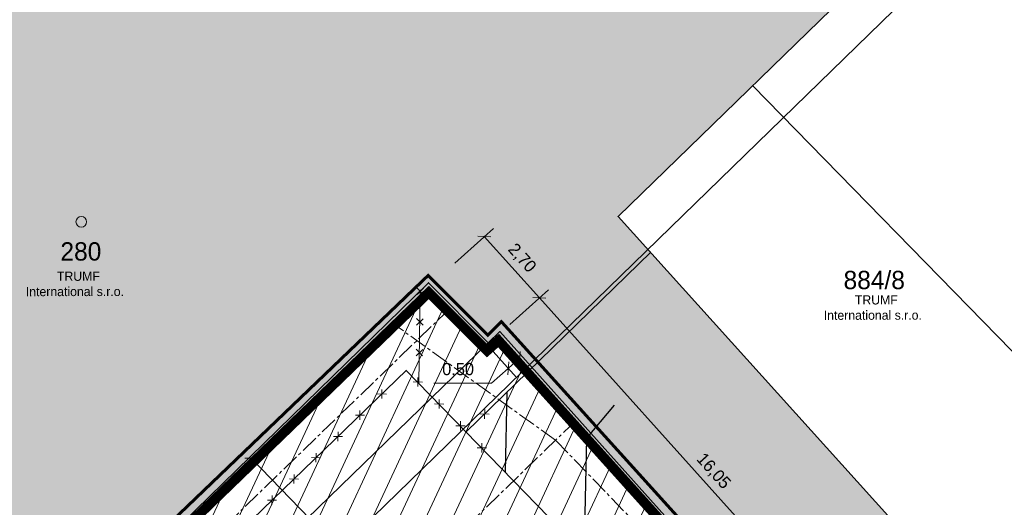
# Model space of a CAD drawing. Header units: millimetres. Extents: x -527259 to -526551, y -1129736 to -1129000.
# Tile 208 of 213: x -526854 to -526821, y -1129254 to -1129238. Entities that reach past the tile are written whole.
import ezdxf
from ezdxf.enums import TextEntityAlignment as Align

# ---------------------------------------------------------------- set-up
doc = ezdxf.new("R2010")
doc.units = ezdxf.units.MM
doc.header["$LTSCALE"] = 12
doc.header["$PDSIZE"] = -4
doc.linetypes.add('ACAD_ISO04W100', pattern=[30, 24, -3, 0, -3])
doc.linetypes.add('C_1', pattern=[0.6, 0.3, -0.3])
for name, color, linetype, lineweight in [('CKKANALIZACE_DESTOVA_PODZ', 4, 'KANALIZACE_DESTOVA_PODZ', 25), ('ISa_destova_kanalizace', 4, 'KANALIZACE_DESTOVA_PODZ', 9), ('ISa_splaskova_kanalizace', 30, 'KANALIZACE_SPLASKOVA_PODZ', 0), ('KN tlusta', 170, 'Continuous', 35), ('koty', 6, 'Continuous', 9), ('Objekt', 230, 'Continuous', 9), ('srafy', 6, 'Continuous', 9), ('text', 6, 'Continuous', 9), ('tlusta', 7, 'Continuous', 15)]:
    doc.layers.add(name, color=color, linetype=linetype, lineweight=lineweight)
doc.layers.add('netisk', color=30, linetype='Continuous', plot=False)
doc.layers.add('Parc. č.', color=170, linetype='Continuous')
doc.styles.add('laplan', font='txt', dxfattribs={"height": 0.002})
doc.styles.add('laplan N', font='txt')
doc.linetypes.add('KANALIZACE_DESTOVA_PODZ', pattern='A,35,-15,[102,CADKON.SHX,S=5,R=0,X=0,Y=5],-5,[106,CADKON.SHX,S=5,R=0,X=10,Y=0],30,-15', length=100)
doc.linetypes.add('KANALIZACE_SPLASKOVA_PODZ', pattern='A,35,-15,[102,CADKON.SHX,S=5,R=0,X=0,Y=5],-5,[102,CADKON.SHX,S=5,R=0,X=20,Y=5],30,-15', length=100)
doc.dimstyles.new('laplan', dxfattribs={"dimscale": 0, "dimtxt": 0.002, "dimasz": 0.0015, "dimexe": 0.002, "dimexo": 0, "dimgap": 0.001, "dimtad": 1, "dimtoh": 1, "dimrnd": 0.05, "dimzin": 1, "dimtxsty": 'laplan', "dimblk": 'OBLIQUE', "dimcen": 0.002, "dimclrd": 256, "dimclre": 256, "dimclrt": 256, "dimadec": 0, "dimazin": 0, "dimtfac": 1, "dimtmove": 1, "dimatfit": 2, "dimfxl": 0.0065, "dimfxlon": 1, "dimtfill": 1, "dimlwd": 13, "dimlwe": -1, "dimarcsym": 0})

# ---------------------------------------------------------------- blocks, each defined once
blk = doc.blocks.new('4$02')
at = {"layer": 'tlusta', "color": 0}
blk.add_circle((-0.007, 0.001), 0.175, dxfattribs=at)
blk = doc.blocks.new('_OBLIQUE')
at = {"color": 0, "linetype": 'ByBlock'}
blk.add_line((-0.5, -0.5), (0.5, 0.5), dxfattribs=at)
blk = doc.blocks.new('*D26')
at = {"layer": 'Defpoints', "color": 0, "transparency": 16777216}
for p in [(-526837.83, -1129248.18), (-526838.21, -1129248.52), (-526837.14, -1129248.951)]:
    blk.add_point(p, dxfattribs=at)
at = {"layer": 'koty', "transparency": 16777216}
for p, q in [((-526837.83, -1129248.18), (-526836.874, -1129249.249)), ((-526838.21, -1129248.52), (-526837.254, -1129249.589))]:
    blk.add_line(p, q, dxfattribs=at)
at = {"layer": 'koty', "lineweight": 13, "transparency": 16777216}
for p, q in [((-526837.52, -1129249.291), (-526837.14, -1129248.951)), ((-526838.067, -1129249.78), (-526837.52, -1129249.291)), ((-526839.959, -1129249.78), (-526838.067, -1129249.78))]:
    blk.add_line(p, q, dxfattribs=at)
at = {"layer": 'koty', "lineweight": 13, "transparency": 16777216, "xscale": 0.3, "yscale": 0.3, "zscale": 0.3}
for p, rotation in [((-526837.14, -1129248.951), 41.82016988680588), ((-526837.52, -1129249.291), 221.8201698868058)]:
    blk.add_blockref('_OBLIQUE', p, dxfattribs=dict(at, rotation=rotation))
at = {"layer": 'koty', "transparency": 16777216, "insert": (-526839.163, -1129249.35), "char_height": 0.4, "attachment_point": 5, "style": 'laplan'}
blk.add_mtext('0,50', dxfattribs=at)
blk = doc.blocks.new('*D44')
at = {"layer": 'Defpoints', "color": 0, "transparency": 16777216}
for p in [(-526837.83, -1129248.18), (-526825.775, -1129258.911), (-526827.102, -1129260.105)]:
    blk.add_point(p, dxfattribs=at)
at = {"layer": 'koty', "transparency": 16777216}
for p, q in [((-526837.469, -1129247.855), (-526836.205, -1129246.718)), ((-526826.742, -1129259.78), (-526825.478, -1129258.643))]:
    blk.add_line(p, q, dxfattribs=at)
at = {"layer": 'koty', "lineweight": 13, "transparency": 16777216}
blk.add_line((-526836.503, -1129246.986), (-526825.775, -1129258.911), dxfattribs=at)
at = {"layer": 'koty', "lineweight": 13, "transparency": 16777216, "xscale": 0.3, "yscale": 0.3, "zscale": 0.3}
for p, rotation in [((-526836.503, -1129246.986), 131.9749202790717), ((-526825.775, -1129258.911), 311.9749202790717)]:
    blk.add_blockref('_OBLIQUE', p, dxfattribs=dict(at, rotation=rotation))
at = {"layer": 'koty', "transparency": 16777216, "insert": (-526830.819, -1129252.661), "char_height": 0.4, "attachment_point": 5, "rotation": 311.9749, "style": 'laplan'}
blk.add_mtext('16,05', dxfattribs=at)
blk = doc.blocks.new('*D47')
at = {"layer": 'Defpoints', "color": 0, "transparency": 16777216}
for p in [(-526838.308, -1129244.98), (-526840.12, -1129246.61), (-526837.83, -1129248.18)]:
    blk.add_point(p, dxfattribs=at)
at = {"layer": 'koty', "transparency": 16777216}
for p, q in [((-526839.274, -1129245.849), (-526838.01, -1129244.712)), ((-526837.469, -1129247.855), (-526836.205, -1129246.718))]:
    blk.add_line(p, q, dxfattribs=at)
at = {"layer": 'koty', "lineweight": 13, "transparency": 16777216}
blk.add_line((-526836.503, -1129246.986), (-526838.308, -1129244.98), dxfattribs=at)
at = {"layer": 'koty', "lineweight": 13, "transparency": 16777216, "xscale": 0.3, "yscale": 0.3, "zscale": 0.3}
for p, rotation in [((-526838.308, -1129244.98), 131.9749202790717), ((-526836.503, -1129246.986), 311.9749202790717)]:
    blk.add_blockref('_OBLIQUE', p, dxfattribs=dict(at, rotation=rotation))
at = {"layer": 'koty', "transparency": 16777216, "insert": (-526837.086, -1129245.695), "char_height": 0.4, "attachment_point": 5, "rotation": 311.9749, "style": 'laplan'}
blk.add_mtext('2,70', dxfattribs=at)
blk = doc.blocks.new('*D48')
at = {"layer": 'Defpoints', "color": 0, "transparency": 16777216}
for p in [(-526845.931, -1129252.226), (-526846.268, -1129252.552), (-526833.238, -1129266.034)]:
    blk.add_point(p, dxfattribs=at)
at = {"layer": 'text', "transparency": 16777216}
for p, q in [((-526846.268, -1129252.552), (-526845.643, -1129251.948)), ((-526833.238, -1129266.034), (-526832.613, -1129265.43))]:
    blk.add_line(p, q, dxfattribs=at)
at = {"layer": 'text', "lineweight": 13, "transparency": 16777216}
blk.add_line((-526832.901, -1129265.708), (-526845.931, -1129252.226), dxfattribs=at)
at = {"layer": 'text', "lineweight": 13, "transparency": 16777216, "xscale": 0.3, "yscale": 0.3, "zscale": 0.3}
for p, rotation in [((-526845.931, -1129252.226), 134.021012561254), ((-526832.901, -1129265.708), 314.021012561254)]:
    blk.add_blockref('_OBLIQUE', p, dxfattribs=dict(at, rotation=rotation))
at = {"layer": 'text', "transparency": 16777216, "insert": (-526839.107, -1129258.668), "char_height": 0.4, "attachment_point": 5, "rotation": 314.021, "style": 'laplan', "bg_fill": 3, "box_fill_scale": 1.1, "bg_fill_color": 256, "bg_fill_true_color": 13158600, "bg_fill_transparency": 0}
blk.add_mtext('18,75', dxfattribs=at)

msp = doc.modelspace()

# ---------------------------------------------------------------- hatches: boundary and pattern name
at = {"layer": 'srafy', "transparency": 33554534}
h = msp.add_hatch(color=251, dxfattribs=at)
h.dxf.hatch_style = 1
h.paths.add_polyline_path([(-526833.93, -1129244.32), (-526825.02, -1129235.65), (-526826.96, -1129233.66), (-526813.94, -1129220.98), (-526826.96, -1129207.59), (-526859.51, -1129239.26), (-526864.3, -1129235.87), (-526874.33, -1129245.62), (-526870.32, -1129249.8), (-526874.78, -1129254.14), (-526866.88, -1129262.33), (-526870.34, -1129265.69), (-526865.282, -1129270.927), (-526855.362, -1129261.34), (-526840.12, -1129246.61), (-526838.21, -1129248.52), (-526837.83, -1129248.18), (-526831.285, -1129255.455), (-526829.093, -1129257.892), (-526824.243, -1129263.283), (-526821.61, -1129266.21), (-526821.234, -1129265.872), (-526817.65, -1129262.37), (-526820.29, -1129259.44)])
at = {"layer": 'srafy', "transparency": 33554610}
h = msp.add_hatch(dxfattribs=at)
h.set_pattern_fill('ANSI31', color=230, scale=0.25, angle=20)
h.set_pattern_definition([(65, (132287.3527, 10701.1451), (-0.71938180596, 0.33545324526), [])])
h.paths.add_polyline_path([(-526838.21, -1129248.52), (-526837.83, -1129248.18), (-526827.102, -1129260.105), (-526833.238, -1129266.034), (-526832.034, -1129267.281), (-526833.646, -1129268.85), (-526847.886, -1129254.115), (-526840.12, -1129246.61)])

# ---------------------------------------------------------------- linework, layer by layer
at = {"layer": 'ISa_destova_kanalizace', "color": 251, "ltscale": 0.002}
msp.add_line((-526807.549, -1129220.676), (-526861.788, -1129273.454), dxfattribs=at)
at = {"layer": 'ISa_destova_kanalizace', "color": 4, "ltscale": 0.002}
for p, q in [((-526840.4, -1129246.772), (-526840.444, -1129249.777)), ((-526849.196, -1129257.419), (-526840.855, -1129249.352)), ((-526840.858, -1129249.355), (-526825.204, -1129265.446))]:
    msp.add_line(p, q, dxfattribs=at)
msp.add_lwpolyline([(-526832.853, -1129245.489), (-526838.897, -1129251.37)], dxfattribs=at)
at = {"layer": 'ISa_destova_kanalizace', "color": 1, "ltscale": 0.002}
for points in [[(-526840.507, -1129246.877), (-526840.292, -1129246.668)], [(-526840.504, -1129246.664), (-526840.295, -1129246.88)], [(-526840.522, -1129247.876), (-526840.306, -1129247.668)], [(-526840.519, -1129247.664), (-526840.31, -1129247.88)], [(-526840.537, -1129248.876), (-526840.321, -1129248.668)], [(-526840.533, -1129248.664), (-526840.325, -1129248.88)], [(-526840.629, -1129249.736), (-526840.329, -1129249.741)], [(-526840.477, -1129249.589), (-526840.482, -1129249.889)], [(-526841.806, -1129250.125), (-526841.506, -1129250.13)], [(-526841.659, -1129250.278), (-526841.654, -1129249.978)], [(-526839.932, -1129250.453), (-526839.632, -1129250.458)], [(-526839.78, -1129250.306), (-526839.785, -1129250.606)], [(-526842.525, -1129250.82), (-526842.225, -1129250.825)], [(-526842.378, -1129250.973), (-526842.373, -1129250.673)], [(-526838.446, -1129250.783), (-526838.146, -1129250.788)], [(-526838.298, -1129250.936), (-526838.293, -1129250.636)], [(-526839.235, -1129251.17), (-526838.935, -1129251.175)], [(-526839.083, -1129251.022), (-526839.088, -1129251.322)], [(-526843.097, -1129251.668), (-526843.092, -1129251.368)], [(-526843.244, -1129251.516), (-526842.944, -1129251.521)]]:
    msp.add_lwpolyline(points, dxfattribs=at)
at = {"layer": 'ISa_splaskova_kanalizace', "color": 30, "ltscale": 0.002}
msp.add_line((-526829.533, -1129240.042), (-526816.29, -1129253.581), dxfattribs=at)
at = {"layer": 'KN tlusta'}
for points in [[(-526825.02, -1129235.65), (-526833.93, -1129244.32), (-526820.29, -1129259.44)], [(-526838.18, -1129248.46), (-526864.51, -1129273.99), (-526867.2, -1129272.14), (-526871.37, -1129267.81), (-526871.86, -1129266.9), (-526875.68, -1129255.43), (-526877.78, -1129249.08), (-526874.33, -1129245.62)], [(-526874.33, -1129245.62), (-526870.32, -1129249.8), (-526874.78, -1129254.14), (-526866.88, -1129262.33), (-526870.34, -1129265.69), (-526865.24, -1129270.97), (-526840.13, -1129246.49), (-526838.18, -1129248.46)], [(-526829.05, -1129257.85), (-526837.8, -1129248.09), (-526838.18, -1129248.46)]]:
    msp.add_lwpolyline(points, dxfattribs=at)
at = {"layer": 'netisk', "ltscale": 480}
msp.add_lwpolyline([(-526837.841, -1129248.392), (-526834.966, -1129251.588), (-526834.05, -1129250.491)], dxfattribs=at)
at = {"layer": 'Objekt'}
msp.add_lwpolyline([(-526847.886, -1129254.115), (-526840.12, -1129246.61), (-526838.21, -1129248.52), (-526837.83, -1129248.18), (-526827.102, -1129260.105), (-526833.238, -1129266.034), (-526832.034, -1129267.281), (-526833.64, -1129268.856)], close=True, dxfattribs=at)
at = {"layer": 'Objekt', "const_width": 0.3}
msp.add_lwpolyline([(-526847.674, -1129254.119), (-526840.122, -1129246.82), (-526838.216, -1129248.726), (-526837.841, -1129248.392), (-526827.311, -1129260.097), (-526834.853, -1129267.386)], close=True, dxfattribs=at)
at = {"layer": 'tlusta'}
for p, q in [((-526838.21, -1129248.52), (-526840.12, -1129246.61)), ((-526837.83, -1129248.18), (-526838.21, -1129248.52)), ((-526837.83, -1129248.18), (-526821.61, -1129266.21))]:
    msp.add_line(p, q, dxfattribs=at)
at = {"layer": 'tlusta', "linetype": 'ACAD_ISO04W100', "ltscale": 0.002}
for p, q in [((-526839.413, -1129247.317), (-526847.191, -1129254.834)), ((-526835.973, -1129251.642), (-526841.34, -1129247.789)), ((-526835.301, -1129250.992), (-526843.369, -1129258.789)), ((-526835.973, -1129251.642), (-526827.461, -1129260.451))]:
    msp.add_line(p, q, dxfattribs=at)

# ---------------------------------------------------------------- block references
at = {"layer": 'tlusta'}
msp.add_blockref('4$02', (-526851.484, -1129244.498), dxfattribs=at)

# ---------------------------------------------------------------- texts
at = {"layer": 'Parc. č.', "style": 'laplan'}
for s, p in [('280', (-526851.505, -1129245.765)), ('884/8', (-526825.548, -1129246.7))]:
    msp.add_text(s, height=0.6, dxfattribs=at).set_placement(p, align=Align.CENTER)
at = {"layer": 'text', "char_height": 0.3, "attachment_point": 1, "rotation": 0.1036, "style": 'laplan N'}
for insert in [(-526854.166, -1129246.131), (-526828.06, -1129246.905)]:
    msp.add_mtext_dynamic_manual_height_columns('\\pi1.87775;TRUMF\\P\\pi0.85882;International s.r.o.', width=5.11793, gutter_width=2, heights=[0], dxfattribs=dict(at, insert=insert))

# ---------------------------------------------------------------- dimensions: what is measured, and where the dimension line sits
at = {"layer": 'koty'}
dim = msp.add_linear_dim(base=(-526838.308, -1129244.98), p1=(-526837.83, -1129248.18), p2=(-526840.12, -1129246.61), angle=131.9749, dimstyle='laplan', override={"dimscale": 0, "dimtfill": 0}, dxfattribs=at)
dim.commit()
dim.dimension.update_dxf_attribs({"geometry": '*D47', "text_midpoint": (-526837.086, -1129245.695)})
dim = msp.add_aligned_dim(p1=(-526837.83, -1129248.18), p2=(-526827.102, -1129260.105), distance=1.785, dimstyle='laplan', override={"dimscale": 0, "dimtfill": 0}, dxfattribs=at)
dim.commit()
dim.dimension.update_dxf_attribs({"geometry": '*D44', "text_midpoint": (-526830.819, -1129252.661)})
dim = msp.add_linear_dim(base=(-526837.14, -1129248.951), p1=(-526838.21, -1129248.52), p2=(-526837.83, -1129248.18), angle=41.8202, dimstyle='laplan', override={"dimscale": 0, "dimtfill": 0}, dxfattribs=at)
dim.commit()
dim.dimension.update_dxf_attribs({"geometry": '*D26', "text_midpoint": (-526838.766, -1129249.78), "dimtype": 161})

# ---------------------------------------------------------------- next in the draw order: dimensions: what is measured, and where the dimension line sits
at = {"layer": 'text'}
dim = msp.add_aligned_dim(p1=(-526833.238, -1129266.034), p2=(-526846.268, -1129252.552), distance=-0.469, dimstyle='laplan', override={"dimscale": 0}, dxfattribs=at)
dim.commit()
dim.dimension.update_dxf_attribs({"geometry": '*D48', "text_midpoint": (-526839.107, -1129258.668)})

# ---------------------------------------------------------------- next in the draw order: linework, layer by layer
at = {"layer": 'CKKANALIZACE_DESTOVA_PODZ', "lineweight": 30, "ltscale": 0.002}
for points in [[(-526837.571, -1129250.079), (-526837.623, -1129252.68)], [(-526834.966, -1129251.588), (-526835.045, -1129255.516)]]:
    msp.add_lwpolyline(points, dxfattribs=at)
at = {"layer": 'ISa_destova_kanalizace', "color": 1, "ltscale": 0.002}
for points in [[(-526838.385, -1129251.739), (-526838.39, -1129252.039)], [(-526843.816, -1129252.363), (-526843.811, -1129252.063)], [(-526838.538, -1129251.887), (-526838.238, -1129251.892)], [(-526843.963, -1129252.211), (-526843.663, -1129252.216)], [(-526844.535, -1129253.058), (-526844.53, -1129252.758)], [(-526844.682, -1129252.905), (-526844.383, -1129252.91)], [(-526845.402, -1129253.6), (-526845.102, -1129253.605)], [(-526845.254, -1129253.753), (-526845.249, -1129253.453)]]:
    msp.add_lwpolyline(points, dxfattribs=at)
at = {"layer": 'Objekt', "linetype": 'C_1', "ltscale": 0.2, "const_width": 0.1}
msp.add_lwpolyline([(-526854.36, -1129259.878), (-526834.625, -1129279.613), (-526823.66, -1129269.054), (-526824.256, -1129268.458), (-526821.505, -1129265.734), (-526837.748, -1129247.762), (-526838.193, -1129248.203), (-526840.144, -1129246.252)], close=True, dxfattribs=at)

doc.saveas('drawing.dxf')
